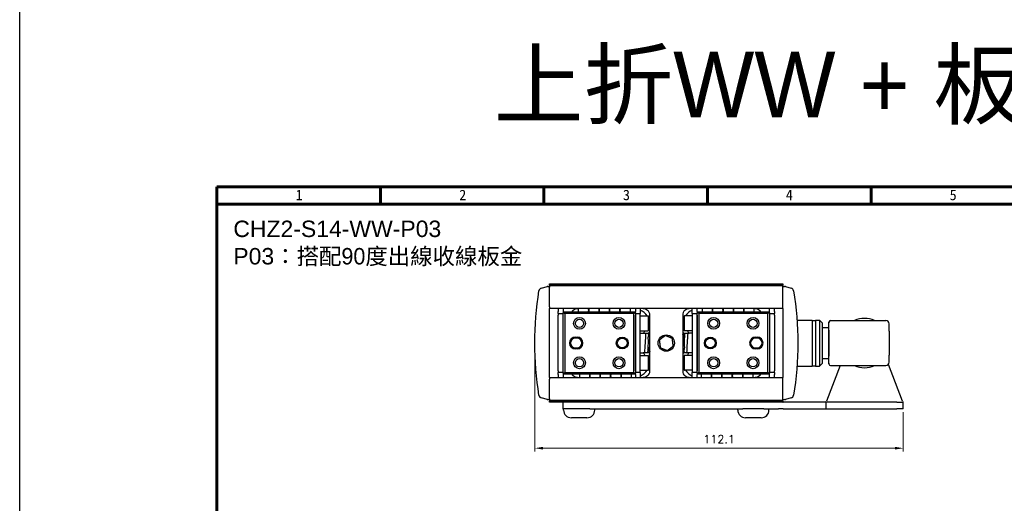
# Model space of a CAD drawing. Header units: millimetres. Extents: x 0 to 7391, y -1386 to 1502.
# Tile 95 of 127: x 6389 to 6689, y 405 to 552. Entities that reach past the tile are written whole.
import ezdxf

# ---------------------------------------------------------------- set-up
doc = ezdxf.new("R2010")
doc.units = ezdxf.units.MM
doc.header["$LTSCALE"] = 0.5
doc.layers.add('AM_5', color=3, linetype='Continuous', lineweight=25)
doc.layers.add('可見 (ISO)', color=7, linetype='Continuous', lineweight=25)
doc.layers.add('BORDER', color=7, linetype='Continuous')
doc.styles.get("Standard").update_dxf_attribs({"font": 'arial.ttf'})
doc.styles.add('尺寸標註', font='romans.shx', dxfattribs={"bigfont": 'CHINESET.SHX'})
doc.styles.add('標題欄', font='txt')
doc.dimstyles.new('CNS1$0', dxfattribs={"dimtxt": 2.5, "dimasz": 2.5, "dimexe": 1, "dimexo": 1, "dimgap": 1.5, "dimtad": 1, "dimtoh": 1, "dimdec": 1, "dimdsep": 46, "dimtxsty": '尺寸標註', "dimcen": 0, "dimclrd": 2, "dimclre": 2, "dimclrt": 1, "dimadec": 0, "dimazin": 2, "dimtp": 0.1, "dimtm": 0.1, "dimtfac": 0.71, "dimtdec": 1, "dimtmove": 0, "dimatfit": 0, "dimfxl": 0, "dimlwd": 13, "dimlwe": 13, "dimarcsym": 0})

# ---------------------------------------------------------------- blocks, each defined once
blk = doc.blocks.new('A4-英文圖框-橫式')
at = {"layer": 'BORDER', "color": 123, "linetype": 'Continuous', "lineweight": 60, "ltscale": 25.4}
for p, q in [((2201.45, 183.5), (2201.45, 188.79)), ((2251.2, 183.5), (2251.2, 188.79)), ((2300.95, 183.5), (2300.95, 188.79)), ((2350.7, 183.5), (2350.7, 188.79)), ((2151.7, 183.5), (2549.79, 183.5))]:
    blk.add_line(p, q, dxfattribs=at)
blk.add_lwpolyline([(2151.7, 188.79), (2555.09, 188.79), (2555.09, -95.06), (2151.7, -95.06)], close=True, dxfattribs=at)
at = {"color": 60, "style": '標題欄'}
for s, p in [('1', (2175.64, 184.72)), ('2', (2225.41, 184.72)), ('3', (2275.22, 184.72)), ('4', (2324.76, 184.72)), ('5', (2374.61, 184.72))]:
    blk.add_text(s, height=3.18, dxfattribs=at).set_placement(p)
blk = doc.blocks.new('*D959')
at = {"layer": 'AM_5', "color": 2, "linetype": 'ByBlock', "lineweight": 13}
for p, q in [((6546.15, 453.08), (6546.15, 421.08)), ((6658.25, 433.08), (6658.25, 421.08)), ((6548.65, 422.08), (6655.75, 422.08))]:
    blk.add_line(p, q, dxfattribs=at)
at = {"layer": 'AM_5', "color": 2}
for points in [[(6548.65, 422.5), (6548.65, 421.67), (6546.15, 422.08)], [(6655.75, 422.5), (6655.75, 421.67), (6658.25, 422.08)]]:
    blk.add_solid(points, dxfattribs=at)
at = {"layer": 'Defpoints', "color": 0}
for p in [(6546.15, 454.08), (6658.25, 434.08), (6658.25, 422.08)]:
    blk.add_point(p, dxfattribs=at)
at = {"layer": 'AM_5', "color": 1, "insert": (6602.2, 424.83), "char_height": 2.5, "attachment_point": 5, "style": '尺寸標註'}
blk.add_mtext('112.1', dxfattribs=at)

msp = doc.modelspace()

# ---------------------------------------------------------------- linework, layer by layer
at = {"color": 4}
msp.add_lwpolyline([(6389.429, 1459.353), (7391.21, 1459.353), (7391.21, -306.068), (6389.429, -306.068)], close=True, dxfattribs=at)
at = {"layer": '可見 (ISO)'}
for p, q in [((6548.148, 470.797), (6549.923, 471.273)), ((6550.129, 471.306), (6550.646, 471.333)), ((6550.646, 471.883), (6550.646, 472.083)), ((6550.646, 472.083), (6621.646, 472.083)), ((6550.646, 471.583), (6550.646, 471.883)), ((6550.646, 471.883), (6621.646, 471.883)), ((6550.646, 471.583), (6621.646, 471.583)), ((6550.646, 471.583), (6550.646, 471.083)), ((6550.646, 465.083), (6550.646, 471.083)), ((6621.646, 472.083), (6621.646, 471.883)), ((6621.646, 471.883), (6621.646, 471.583)), ((6621.646, 471.083), (6621.646, 471.583)), ((6621.646, 471.333), (6622.162, 471.306)), ((6621.646, 465.083), (6621.646, 471.083)), ((6622.369, 471.273), (6624.144, 470.797)), ((6550.646, 465.083), (6550.646, 464.583)), ((6621.646, 464.583), (6550.646, 464.583)), ((6550.646, 443.583), (6550.646, 464.583)), ((6553.245, 464.583), (6553.245, 463.637)), ((6554.745, 464.583), (6554.745, 463.637)), ((6576.745, 464.583), (6576.745, 463.637)), ((6578.245, 464.583), (6578.245, 463.637)), ((6594.046, 463.637), (6594.046, 464.583)), ((6595.546, 463.637), (6595.546, 464.583)), ((6617.546, 463.637), (6617.546, 464.583)), ((6619.046, 463.637), (6619.046, 464.583)), ((6621.646, 464.583), (6621.646, 465.083)), ((6621.646, 464.583), (6621.646, 443.583)), ((6546.466, 462.074), (6546.466, 462.074)), ((6553.245, 463.083), (6553.245, 463.637)), ((6553.245, 463.083), (6554.745, 463.083)), ((6553.245, 463.083), (6553.245, 462.583)), ((6553.245, 445.583), (6553.245, 462.583)), ((6554.745, 463.637), (6554.745, 463.283)), ((6554.745, 463.283), (6555.045, 463.583)), ((6554.745, 444.883), (6554.745, 463.283)), ((6554.745, 463.283), (6555.245, 463.076)), ((6554.745, 445.583), (6554.745, 462.583)), ((6555.045, 463.583), (6576.445, 463.583)), ((6555.253, 463.083), (6555.045, 463.583)), ((6555.253, 463.083), (6555.245, 463.076)), ((6555.245, 463.076), (6555.245, 445.09)), ((6576.238, 463.083), (6555.253, 463.083)), ((6576.238, 463.083), (6576.445, 463.583)), ((6576.245, 463.076), (6576.238, 463.083)), ((6576.245, 463.076), (6576.745, 463.283)), ((6576.245, 445.09), (6576.245, 463.076)), ((6576.445, 463.583), (6576.745, 463.283)), ((6576.745, 463.283), (6576.745, 463.637)), ((6576.745, 463.283), (6576.745, 444.883)), ((6576.745, 463.083), (6578.245, 463.083)), ((6576.745, 445.583), (6576.745, 462.583)), ((6578.245, 463.637), (6578.245, 463.083)), ((6578.245, 462.583), (6578.245, 463.083)), ((6578.245, 445.583), (6578.245, 462.583)), ((6578.245, 462.333), (6580.62, 462.333)), ((6580.745, 457.958), (6580.745, 462.208)), ((6581.146, 445.583), (6581.146, 462.583)), ((6591.146, 462.583), (6591.146, 445.583)), ((6591.546, 462.208), (6591.546, 457.958)), ((6594.046, 462.333), (6591.671, 462.333)), ((6594.046, 463.083), (6594.046, 463.637)), ((6594.046, 463.083), (6595.546, 463.083)), ((6594.046, 463.083), (6594.046, 462.583)), ((6594.046, 462.583), (6594.046, 445.583)), ((6595.546, 463.637), (6595.546, 463.283)), ((6595.546, 463.283), (6595.846, 463.583)), ((6595.546, 444.883), (6595.546, 463.283)), ((6596.046, 463.076), (6595.546, 463.283)), ((6595.546, 462.583), (6595.546, 445.583)), ((6595.846, 463.583), (6617.246, 463.583)), ((6595.846, 463.583), (6596.053, 463.083)), ((6596.053, 463.083), (6596.046, 463.076)), ((6596.046, 463.076), (6596.046, 445.09)), ((6617.039, 463.083), (6596.053, 463.083)), ((6617.246, 463.583), (6617.039, 463.083)), ((6617.046, 463.076), (6617.039, 463.083)), ((6617.546, 463.283), (6617.046, 463.076)), ((6617.046, 445.09), (6617.046, 463.076)), ((6617.246, 463.583), (6617.546, 463.283)), ((6617.546, 463.283), (6617.546, 463.637)), ((6617.546, 463.283), (6617.546, 444.883)), ((6617.546, 463.083), (6619.046, 463.083)), ((6617.546, 462.583), (6617.546, 445.583)), ((6619.046, 463.637), (6619.046, 463.083)), ((6619.046, 462.583), (6619.046, 463.083)), ((6619.046, 462.583), (6619.046, 445.583)), ((6546.282, 459.304), (6546.282, 459.304)), ((6546.299, 459.62), (6546.299, 459.62)), ((6546.3, 459.627), (6546.3, 459.627)), ((6546.305, 459.714), (6546.305, 459.714)), ((6546.335, 460.236), (6546.335, 460.236)), ((6625.9, 461.083), (6630.546, 461.083)), ((6630.546, 461.083), (6630.546, 447.083)), ((6630.546, 460.983), (6631.546, 460.983)), ((6631.546, 461.083), (6631.546, 447.083)), ((6631.546, 461.083), (6632.741, 461.083)), ((6632.741, 461.083), (6632.741, 447.083)), ((6633.546, 460.278), (6632.741, 461.083)), ((6633.546, 460.278), (6633.546, 447.888)), ((6633.546, 458.833), (6635.646, 458.833)), ((6635.646, 460.433), (6635.646, 460.244)), ((6635.646, 460.244), (6635.646, 460.433)), ((6635.646, 458.04), (6635.646, 460.244)), ((6635.646, 458.04), (6635.646, 460.244)), ((6636.146, 460.933), (6652.946, 460.933)), ((6653.946, 457.729), (6653.946, 459.933)), ((6546.159, 455.697), (6546.159, 455.697)), ((6558.495, 455.883), (6558.995, 455.883)), ((6558.995, 455.583), (6558.495, 455.583)), ((6578.245, 457.833), (6580.62, 457.833)), ((6578.245, 457.083), (6579.515, 457.083)), ((6579.515, 457.083), (6579.793, 457.083)), ((6579.852, 457.083), (6579.793, 457.083)), ((6579.852, 457.083), (6579.875, 457.083)), ((6579.852, 457.083), (6580.419, 457.083)), ((6580.419, 457.083), (6580.676, 457.083)), ((6580.72, 457.083), (6580.676, 457.083)), ((6580.72, 457.083), (6580.733, 457.083)), ((6580.72, 457.083), (6580.95, 457.083)), ((6591.342, 457.083), (6591.424, 457.083)), ((6591.424, 457.083), (6591.832, 457.083)), ((6594.046, 457.833), (6591.671, 457.833)), ((6591.831, 457.083), (6591.848, 457.083)), ((6591.897, 457.083), (6591.848, 457.083)), ((6591.897, 457.083), (6592.162, 457.083)), ((6592.162, 457.083), (6592.777, 457.083)), ((6592.777, 457.083), (6592.805, 457.083)), ((6592.869, 457.083), (6592.805, 457.083)), ((6592.869, 457.083), (6593.154, 457.083)), ((6594.046, 457.083), (6593.154, 457.083)), ((6613.296, 455.883), (6613.796, 455.883)), ((6613.796, 455.583), (6613.296, 455.583)), ((6635.646, 458.04), (6635.646, 450.125)), ((6635.646, 450.125), (6635.646, 458.04)), ((6653.946, 457.729), (6653.946, 450.437)), ((6558.495, 452.583), (6558.995, 452.583)), ((6613.296, 452.583), (6613.796, 452.583)), ((6546.183, 451.343), (6546.183, 451.343)), ((6546.193, 451.006), (6546.193, 451.006)), ((6558.995, 452.283), (6558.495, 452.283)), ((6578.245, 451.083), (6579.137, 451.083)), ((6578.245, 450.333), (6580.62, 450.333)), ((6579.422, 451.083), (6579.137, 451.083)), ((6579.422, 451.083), (6579.487, 451.083)), ((6579.514, 451.083), (6579.487, 451.083)), ((6580.13, 451.083), (6579.514, 451.083)), ((6580.395, 451.083), (6580.13, 451.083)), ((6580.395, 451.083), (6580.444, 451.083)), ((6580.46, 451.083), (6580.444, 451.083)), ((6580.868, 451.083), (6580.46, 451.083)), ((6580.745, 445.958), (6580.745, 450.208)), ((6580.95, 451.083), (6580.868, 451.083)), ((6591.572, 451.083), (6591.342, 451.083)), ((6591.546, 450.208), (6591.546, 445.958)), ((6591.572, 451.083), (6591.559, 451.083)), ((6591.572, 451.083), (6591.616, 451.083)), ((6591.873, 451.083), (6591.616, 451.083)), ((6594.046, 450.333), (6591.671, 450.333)), ((6592.44, 451.083), (6591.873, 451.083)), ((6592.44, 451.083), (6592.416, 451.083)), ((6592.44, 451.083), (6592.499, 451.083)), ((6592.777, 451.083), (6592.499, 451.083)), ((6594.046, 451.083), (6592.777, 451.083)), ((6613.796, 452.283), (6613.296, 452.283)), ((6635.646, 447.921), (6635.646, 450.125)), ((6635.646, 447.921), (6635.646, 450.125)), ((6653.946, 448.233), (6653.946, 450.437)), ((6546.269, 449.117), (6546.269, 449.117)), ((6546.378, 447.279), (6546.378, 447.279)), ((6546.415, 446.758), (6546.414, 446.758)), ((6546.421, 446.671), (6546.421, 446.671)), ((6546.422, 446.664), (6546.421, 446.664)), ((6625.9, 447.083), (6630.546, 447.083)), ((6630.546, 447.183), (6631.546, 447.183)), ((6631.546, 447.083), (6632.741, 447.083)), ((6633.546, 447.888), (6632.741, 447.083)), ((6633.546, 449.333), (6635.646, 449.333)), ((6639.023, 447.233), (6634.898, 436.387)), ((6635.646, 447.921), (6635.646, 447.733)), ((6635.646, 447.733), (6635.646, 447.921)), ((6636.146, 447.233), (6652.946, 447.233)), ((6657.993, 436.387), (6653.726, 447.607)), ((6550.646, 443.583), (6550.646, 443.083)), ((6550.646, 443.583), (6621.646, 443.583)), ((6553.245, 445.583), (6553.245, 445.083)), ((6554.745, 445.083), (6553.245, 445.083)), ((6553.245, 444.529), (6553.245, 445.083)), ((6553.245, 444.529), (6553.245, 443.583)), ((6554.745, 444.883), (6555.245, 445.09)), ((6555.045, 444.583), (6554.745, 444.883)), ((6554.745, 444.883), (6554.745, 444.529)), ((6554.745, 444.529), (6554.745, 443.583)), ((6555.045, 444.583), (6555.253, 445.083)), ((6576.445, 444.583), (6555.045, 444.583)), ((6555.245, 445.09), (6555.253, 445.083)), ((6555.253, 445.083), (6576.238, 445.083)), ((6576.238, 445.083), (6576.245, 445.09)), ((6576.445, 444.583), (6576.238, 445.083)), ((6576.245, 445.09), (6576.745, 444.883)), ((6576.745, 444.883), (6576.445, 444.583)), ((6578.245, 445.083), (6576.745, 445.083)), ((6576.745, 444.529), (6576.745, 444.883)), ((6576.745, 444.529), (6576.745, 443.583)), ((6578.245, 445.833), (6580.62, 445.833)), ((6578.245, 445.083), (6578.245, 445.583)), ((6578.245, 445.083), (6578.245, 444.529)), ((6578.245, 444.529), (6578.245, 443.583)), ((6594.046, 445.833), (6591.671, 445.833)), ((6594.046, 445.583), (6594.046, 445.083)), ((6595.546, 445.083), (6594.046, 445.083)), ((6594.046, 444.529), (6594.046, 445.083)), ((6594.046, 443.583), (6594.046, 444.529)), ((6596.046, 445.09), (6595.546, 444.883)), ((6595.846, 444.583), (6595.546, 444.883)), ((6595.546, 444.883), (6595.546, 444.529)), ((6595.546, 443.583), (6595.546, 444.529)), ((6596.053, 445.083), (6595.846, 444.583)), ((6617.246, 444.583), (6595.846, 444.583)), ((6596.046, 445.09), (6596.053, 445.083)), ((6596.053, 445.083), (6617.039, 445.083)), ((6617.039, 445.083), (6617.046, 445.09)), ((6617.039, 445.083), (6617.246, 444.583)), ((6617.546, 444.883), (6617.046, 445.09)), ((6617.546, 444.883), (6617.246, 444.583)), ((6619.046, 445.083), (6617.546, 445.083)), ((6617.546, 444.529), (6617.546, 444.883)), ((6617.546, 443.583), (6617.546, 444.529)), ((6619.046, 445.083), (6619.046, 445.583)), ((6619.046, 445.083), (6619.046, 444.529)), ((6619.046, 443.583), (6619.046, 444.529)), ((6621.646, 443.083), (6621.646, 443.583)), ((6550.646, 437.083), (6550.646, 443.083)), ((6621.646, 437.083), (6621.646, 443.083)), ((6549.923, 436.893), (6548.148, 437.368)), ((6624.144, 437.368), (6622.369, 436.893)), ((6550.646, 436.833), (6550.129, 436.86)), ((6550.646, 437.083), (6550.646, 436.583)), ((6621.646, 436.583), (6550.646, 436.583)), ((6550.646, 436.283), (6550.646, 436.583)), ((6550.646, 436.083), (6550.646, 436.283)), ((6621.646, 436.283), (6550.646, 436.283)), ((6621.646, 436.083), (6550.646, 436.083)), ((6554.646, 436.083), (6554.646, 434.083)), ((6621.646, 436.583), (6621.646, 437.083)), ((6622.162, 436.86), (6621.646, 436.833)), ((6621.646, 436.583), (6621.646, 436.283)), ((6621.646, 436.283), (6621.646, 436.083)), ((6621.646, 436.083), (6621.732, 436.083)), ((6634.646, 436.083), (6621.732, 436.083)), ((6656.246, 436.083), (6634.646, 436.083)), ((6634.646, 436.083), (6634.646, 434.083)), ((6656.246, 436.083), (6658.246, 436.083)), ((6658.246, 434.083), (6658.246, 436.083)), ((6556.421, 434.083), (6554.646, 434.083)), ((6554.896, 433.703), (6554.896, 434.083)), ((6562.857, 434.083), (6556.421, 434.083)), ((6562.857, 434.083), (6609.435, 434.083)), ((6564.396, 433.703), (6564.396, 434.083)), ((6607.896, 433.703), (6607.896, 434.083)), ((6615.857, 434.083), (6609.435, 434.083)), ((6615.857, 434.083), (6620.317, 434.083)), ((6617.396, 433.703), (6617.396, 434.083)), ((6621.732, 434.083), (6620.317, 434.083)), ((6621.732, 434.083), (6634.646, 434.083)), ((6634.646, 434.083), (6656.246, 434.083)), ((6658.246, 434.083), (6656.246, 434.083)), ((6562.026, 431.333), (6557.266, 431.333)), ((6615.026, 431.333), (6610.266, 431.333))]:
    msp.add_line(p, q, dxfattribs=at)
for centre, radius in [((6559.745, 460.083), 1.8), ((6559.745, 460.083), 1.25), ((6571.745, 460.083), 1.8), ((6571.745, 460.083), 1.25), ((6600.546, 460.083), 1.8), ((6600.546, 460.083), 1.25), ((6612.546, 460.083), 1.8), ((6612.546, 460.083), 1.25), ((6572.745, 454.083), 1.8), ((6572.745, 454.083), 1.5), ((6586.146, 454.083), 2.5), ((6599.546, 454.083), 1.8), ((6599.546, 454.083), 1.5), ((6559.745, 448.083), 1.8), ((6571.745, 448.083), 1.8), ((6600.546, 448.083), 1.8), ((6612.546, 448.083), 1.8), ((6559.745, 448.083), 1.25), ((6571.745, 448.083), 1.25), ((6600.546, 448.083), 1.25), ((6612.546, 448.083), 1.25)]:
    msp.add_circle(centre, radius, dxfattribs=at)
for centre, radius, start, end in [((6548.406, 469.831), 1, 105, 170.84665), ((6550.182, 470.307), 1, 93, 105), ((6622.11, 470.307), 1, 75, 87), ((6623.885, 469.831), 1, 9.15335, 75), ((6560.949, 464.09), 1.587, 161.93, 198.64735), ((6560.949, 464.09), 1.587, 341.35265, 18.07), ((6564.124, 464.09), 1.587, 161.93, 198.64735), ((6564.124, 464.09), 1.587, 341.35265, 18.07), ((6565.646, 459.583), 5, 90, 90.14381), ((6567.299, 464.09), 1.587, 161.93, 198.64735), ((6567.299, 464.09), 1.587, 341.35265, 18.07), ((6570.474, 464.083), 1.587, 161.64156, 198.35844), ((6570.474, 464.083), 1.587, 341.64156, 18.35844), ((6573.649, 464.083), 1.587, 161.64156, 198.35844), ((6573.649, 464.083), 1.587, 341.64156, 18.35844), ((6576.146, 459.583), 5, 83.11234, 90), ((6596.146, 459.583), 5, 90, 96.88766), ((6598.643, 464.09), 1.587, 161.93, 198.64735), ((6598.643, 464.09), 1.587, 341.35265, 18.07), ((6601.818, 464.09), 1.587, 161.93, 198.64735), ((6601.818, 464.09), 1.587, 341.35265, 18.07), ((6604.993, 464.083), 1.587, 161.64156, 198.35844), ((6604.993, 464.083), 1.587, 341.64156, 18.35844), ((6608.168, 464.083), 1.587, 161.64156, 198.35844), ((6606.646, 459.583), 5, 89.8276, 90), ((6608.168, 464.083), 1.587, 341.64156, 18.35844), ((6611.343, 464.083), 1.587, 161.64156, 198.35844), ((6611.343, 464.083), 1.587, 341.64156, 18.35844), ((6559.146, 462.583), 2, 131.40962, 150), ((6576.146, 459.583), 5, 33.36701, 65.17027), ((6579.146, 462.583), 2, 0, 48.59038), ((6580.62, 462.208), 0.125, 0, 90), ((6576.146, 459.583), 5, 0, 23.08517), ((6593.146, 462.583), 2, 131.40962, 180), ((6596.146, 459.583), 5, 156.91483, 180), ((6591.671, 462.208), 0.125, 90, 180), ((6596.146, 459.583), 5, 114.82973, 146.63299), ((6613.146, 462.583), 2, 30, 48.59038), ((6646.446, 454.083), 7.5, 65.97014, 114.02986), ((6586.146, 454.083), 8, 129.14158, 132.45789), ((6586.146, 454.083), 7.5, 131.81852, 136.05872), ((6586.146, 454.083), 7.5, 43.94128, 48.18148), ((6586.146, 454.083), 8, 47.54211, 50.85842), ((6636.146, 460.433), 0.5, 90, 180), ((6652.946, 459.933), 1, 0, 90), ((6558.495, 454.083), 1.8, 90, 270), ((6558.495, 454.083), 1.5, 90, 270), ((6558.995, 454.083), 1.8, 270, 90), ((6558.995, 454.083), 1.5, 270, 90), ((6586.146, 454.083), 7.5, 150, 156.42182), ((6580.62, 457.958), 0.125, 270, 0), ((6591.671, 457.958), 0.125, 180, 270), ((6586.146, 454.083), 7.5, 23.57818, 30), ((6613.296, 454.083), 1.8, 90, 270), ((6613.296, 454.083), 1.5, 90, 270), ((6613.796, 454.083), 1.8, 270, 90), ((6613.796, 454.083), 1.5, 270, 90), ((6586.146, 454.083), 7.5, 203.57818, 210), ((6580.62, 450.208), 0.125, 0, 90), ((6591.671, 450.208), 0.125, 90, 180), ((6586.146, 454.083), 7.5, 330, 336.42182), ((6586.146, 454.083), 7.5, 223.94128, 228.18148), ((6576.146, 448.583), 5, 336.91483, 0), ((6586.146, 454.083), 8, 227.54211, 230.85842), ((6596.146, 448.583), 5, 180, 203.08517), ((6586.146, 454.083), 7.5, 311.81852, 316.05872), ((6586.146, 454.083), 8, 309.14158, 312.45789), ((6636.146, 447.733), 0.5, 180, 270), ((6646.446, 454.083), 7.5, 245.97014, 294.02986), ((6652.946, 448.233), 1, 270, 0), ((6559.146, 445.583), 2, 210, 228.59038), ((6561.288, 444.09), 1.587, 161.93, 198.64735), ((6561.288, 444.09), 1.587, 341.35265, 18.07), ((6565.646, 448.583), 5, 235.78497, 236.76885), ((6564.463, 444.09), 1.587, 161.93, 198.64735), ((6564.463, 444.09), 1.587, 341.35265, 18.07), ((6567.638, 444.09), 1.587, 161.93, 198.64735), ((6567.638, 444.09), 1.587, 341.35265, 18.07), ((6570.813, 444.083), 1.587, 161.64156, 198.35844), ((6570.813, 444.083), 1.587, 341.64156, 18.35844), ((6573.988, 444.083), 1.587, 161.64156, 198.35844), ((6573.988, 444.083), 1.587, 341.64156, 18.35844), ((6576.146, 448.583), 5, 270, 276.88766), ((6576.146, 448.583), 5, 294.82973, 326.63299), ((6579.146, 445.583), 2, 311.40962, 0), ((6580.62, 445.958), 0.125, 270, 0), ((6593.146, 445.583), 2, 180, 228.59038), ((6591.671, 445.958), 0.125, 180, 270), ((6596.146, 448.583), 5, 213.36701, 245.17027), ((6596.146, 448.583), 5, 263.11234, 270), ((6598.304, 444.09), 1.587, 161.93, 198.64735), ((6598.304, 444.09), 1.587, 341.35265, 18.07), ((6601.479, 444.09), 1.587, 161.93, 198.64735), ((6601.479, 444.09), 1.587, 341.35265, 18.07), ((6604.654, 444.083), 1.587, 161.64156, 198.35844), ((6604.654, 444.083), 1.587, 341.64156, 18.35844), ((6607.829, 444.083), 1.587, 161.64156, 198.35844), ((6607.829, 444.083), 1.587, 341.64156, 18.35844), ((6606.646, 448.583), 5, 303.21265, 304.24436), ((6611.004, 444.083), 1.587, 161.64156, 198.35844), ((6611.004, 444.083), 1.587, 341.64156, 18.35844), ((6613.146, 445.583), 2, 311.40962, 330), ((6548.406, 438.334), 1, 189.15335, 255), ((6623.885, 438.334), 1, 285, 350.84665), ((6550.182, 437.858), 1, 255, 267), ((6622.11, 437.858), 1, 273, 285), ((6557.266, 433.703), 2.37, 180, 270), ((6562.026, 433.703), 2.37, 270, 0), ((6610.266, 433.703), 2.37, 180, 270), ((6615.026, 433.703), 2.37, 270, 0)]:
    msp.add_arc(centre, radius, start, end, dxfattribs=at)
for centre, major_axis, start_param, end_param in [((6634.646, 438.083), (0, 2), 3.1416258, 3.700683), ((6658.246, 438.083), (0, -2), 5.724095, 6.2831522)]:
    msp.add_ellipse(centre, major_axis=major_axis, ratio=0.2378788, start_param=start_param, end_param=end_param, dxfattribs=at)
for points, knots in [([(6547.419, 438.175), (6546.572, 443.432), (6546.146, 448.758), (6546.146, 459.408), (6546.572, 464.733), (6547.419, 469.99)], [2.98183652, 2.98183652, 2.98183652, 2.98183652, 3.14159265, 3.14159265, 3.30134879, 3.30134879, 3.30134879, 3.30134879]), ([(6624.872, 469.99), (6625.72, 464.733), (6626.146, 459.408), (6626.146, 448.758), (6625.72, 443.432), (6624.872, 438.175)], [2.98183652, 2.98183652, 2.98183652, 2.98183652, 3.14159265, 3.14159265, 3.30134879, 3.30134879, 3.30134879, 3.30134879]), ([(6557.823, 464.083), (6558.01, 464.248), (6558.226, 464.375), (6558.683, 464.544), (6558.923, 464.583), (6559.146, 464.583)], [0.32539106, 0.32539106, 0.32539106, 0.32539106, 0.40021038, 0.40021038, 0.4750297, 0.4750297, 0.4750297, 0.4750297]), ([(6579.146, 464.583), (6579.369, 464.583), (6579.609, 464.544), (6580.066, 464.375), (6580.282, 464.248), (6580.469, 464.083)], [0, 0, 0, 0, 0.07481932, 0.07481932, 0.14963864, 0.14963864, 0.14963864, 0.14963864]), ([(6591.823, 464.083), (6592.01, 464.248), (6592.226, 464.375), (6592.683, 464.544), (6592.923, 464.583), (6593.146, 464.583)], [0.32539106, 0.32539106, 0.32539106, 0.32539106, 0.40021038, 0.40021038, 0.4750297, 0.4750297, 0.4750297, 0.4750297]), ([(6613.146, 464.583), (6613.369, 464.583), (6613.609, 464.544), (6614.066, 464.375), (6614.282, 464.248), (6614.469, 464.083)], [0, 0, 0, 0, 0.07481932, 0.07481932, 0.14963864, 0.14963864, 0.14963864, 0.14963864]), ([(6580.61, 455.386), (6580.654, 455.863), (6580.752, 456.249), (6580.921, 456.798), (6581.024, 457.065), (6581.146, 457.322)], [0, 0, 0, 0, 0.14380212, 0.14380212, 0.29067809, 0.29067809, 0.29067809, 0.29067809]), ([(6580.713, 456.629), (6580.814, 456.846), (6580.929, 457.056), (6581.085, 457.307), (6581.115, 457.353), (6581.146, 457.399)], [-13.910065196, -13.910065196, -13.910065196, -13.910065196, -13.837646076, -13.837646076, -13.820911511, -13.820911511, -13.820911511, -13.820911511]), ([(6591.146, 457.399), (6591.256, 457.234), (6591.357, 457.063), (6591.58, 456.642), (6591.692, 456.389), (6591.786, 456.129)], [-14.52132462, -14.52132462, -14.52132462, -14.52132462, -14.46126928, -14.46126928, -14.37773734, -14.37773734, -14.37773734, -14.37773734]), ([(6591.739, 455.113), (6591.736, 455.129), (6591.732, 455.146), (6591.729, 455.163), (6591.721, 455.206), (6591.712, 455.249), (6591.702, 455.294), (6591.683, 455.383), (6591.66, 455.476), (6591.634, 455.572), (6591.631, 455.584), (6591.627, 455.596), (6591.624, 455.609), (6591.622, 455.615), (6591.62, 455.622), (6591.62, 455.625), (6591.615, 455.64), (6591.611, 455.657), (6591.605, 455.674), (6591.597, 455.701), (6591.588, 455.731), (6591.579, 455.764), (6591.519, 455.956), (6591.424, 456.232), (6591.259, 456.571), (6591.245, 456.6), (6591.231, 456.628), (6591.216, 456.658), (6591.213, 456.665), (6591.209, 456.672), (6591.205, 456.679), (6591.203, 456.683), (6591.201, 456.687), (6591.199, 456.69), (6591.198, 456.694), (6591.195, 456.699), (6591.194, 456.701), (6591.189, 456.711), (6591.183, 456.721), (6591.178, 456.731), (6591.167, 456.752), (6591.157, 456.772), (6591.146, 456.792)], [0.902768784, 0.902768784, 0.902768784, 0.902768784, 0.903136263, 0.903136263, 0.903136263, 0.904066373, 0.904066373, 0.904066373, 0.905926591, 0.905926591, 0.905926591, 0.906159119, 0.906159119, 0.906159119, 0.906275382, 0.906275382, 0.906275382, 0.906856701, 0.906856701, 0.906856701, 0.90778681, 0.90778681, 0.90778681, 0.913367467, 0.913367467, 0.913367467, 0.913832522, 0.913832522, 0.913832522, 0.913948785, 0.913948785, 0.913948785, 0.914006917, 0.914006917, 0.914006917, 0.914065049, 0.914065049, 0.914065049, 0.914297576, 0.914297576, 0.914297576, 0.914765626, 0.914765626, 0.914765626, 0.914765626]), ([(6580.553, 453.053), (6580.556, 453.036), (6580.559, 453.019), (6580.563, 453.002), (6580.571, 452.96), (6580.58, 452.916), (6580.589, 452.872), (6580.609, 452.782), (6580.631, 452.69), (6580.658, 452.593), (6580.661, 452.581), (6580.664, 452.569), (6580.668, 452.557), (6580.669, 452.551), (6580.671, 452.544), (6580.672, 452.541), (6580.676, 452.525), (6580.681, 452.509), (6580.686, 452.492), (6580.694, 452.464), (6580.703, 452.434), (6580.713, 452.402), (6580.773, 452.209), (6580.867, 451.933), (6581.033, 451.594), (6581.046, 451.566), (6581.061, 451.537), (6581.075, 451.508), (6581.079, 451.501), (6581.083, 451.493), (6581.087, 451.486), (6581.088, 451.482), (6581.09, 451.479), (6581.092, 451.475), (6581.094, 451.471), (6581.097, 451.467), (6581.098, 451.464), (6581.103, 451.454), (6581.108, 451.444), (6581.114, 451.434), (6581.124, 451.414), (6581.135, 451.394), (6581.146, 451.374)], [0.902768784, 0.902768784, 0.902768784, 0.902768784, 0.903136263, 0.903136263, 0.903136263, 0.904066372, 0.904066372, 0.904066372, 0.905926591, 0.905926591, 0.905926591, 0.906159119, 0.906159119, 0.906159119, 0.906275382, 0.906275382, 0.906275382, 0.906856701, 0.906856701, 0.906856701, 0.90778681, 0.90778681, 0.90778681, 0.913367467, 0.913367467, 0.913367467, 0.913832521, 0.913832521, 0.913832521, 0.913948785, 0.913948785, 0.913948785, 0.914006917, 0.914006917, 0.914006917, 0.914065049, 0.914065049, 0.914065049, 0.914297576, 0.914297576, 0.914297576, 0.914765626, 0.914765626, 0.914765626, 0.914765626]), ([(6591.681, 452.78), (6591.637, 452.302), (6591.54, 451.917), (6591.371, 451.367), (6591.268, 451.101), (6591.146, 450.843)], [0, 0, 0, 0, 0.14382172, 0.14382172, 0.29076264, 0.29076264, 0.29076264, 0.29076264]), ([(6581.146, 450.766), (6581.049, 450.911), (6580.959, 451.061), (6580.732, 451.479), (6580.608, 451.754), (6580.506, 452.036)], [-14.52949869, -14.52949869, -14.52949869, -14.52949869, -14.47665459, -14.47665459, -14.38576308, -14.38576308, -14.38576308, -14.38576308]), ([(6591.579, 451.536), (6591.477, 451.32), (6591.363, 451.109), (6591.206, 450.859), (6591.176, 450.812), (6591.146, 450.766)], [-13.902400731, -13.902400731, -13.902400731, -13.902400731, -13.830047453, -13.830047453, -13.8133146, -13.8133146, -13.8133146, -13.8133146]), ([(6559.146, 443.583), (6558.923, 443.583), (6558.683, 443.622), (6558.226, 443.79), (6558.01, 443.918), (6557.823, 444.083)], [0, 0, 0, 0, 0.07481932, 0.07481932, 0.14963864, 0.14963864, 0.14963864, 0.14963864]), ([(6580.469, 444.083), (6580.282, 443.918), (6580.066, 443.79), (6579.609, 443.622), (6579.369, 443.583), (6579.146, 443.583)], [0.32539106, 0.32539106, 0.32539106, 0.32539106, 0.40021038, 0.40021038, 0.4750297, 0.4750297, 0.4750297, 0.4750297]), ([(6593.146, 443.583), (6592.923, 443.583), (6592.683, 443.622), (6592.226, 443.79), (6592.01, 443.918), (6591.823, 444.083)], [0, 0, 0, 0, 0.07481932, 0.07481932, 0.14963864, 0.14963864, 0.14963864, 0.14963864]), ([(6614.469, 444.083), (6614.282, 443.918), (6614.066, 443.79), (6613.609, 443.622), (6613.369, 443.583), (6613.146, 443.583)], [0.32539106, 0.32539106, 0.32539106, 0.32539106, 0.40021038, 0.40021038, 0.4750297, 0.4750297, 0.4750297, 0.4750297])]:
    msp.add_open_spline(points, degree=3, knots=knots, dxfattribs=at)
for points in [[(6579.875, 457.083), (6579.76, 455.083), (6579.64, 453.083), (6579.514, 451.083)], [(6581.146, 453.716), (6580.874, 454.234), (6580.693, 454.802), (6580.61, 455.386)], [(6580.733, 457.083), (6580.716, 456.687), (6580.699, 456.291), (6580.681, 455.895)], [(6591.643, 453.012), (6591.704, 454.369), (6591.766, 455.726), (6591.831, 457.083)], [(6592.416, 451.083), (6592.532, 453.083), (6592.652, 455.083), (6592.777, 457.083)], [(6580.648, 455.153), (6580.588, 453.796), (6580.525, 452.44), (6580.46, 451.083)], [(6591.146, 454.45), (6591.418, 453.931), (6591.599, 453.364), (6591.681, 452.78)], [(6591.559, 451.083), (6591.576, 451.478), (6591.593, 451.874), (6591.61, 452.27)]]:
    msp.add_open_spline(points, degree=3, dxfattribs=at)
for points in [[(6585.846, 456.373), (6584.93, 455.67), (6584.013, 454.968)], [(6587.979, 455.487), (6586.913, 455.93), (6585.846, 456.373)], [(6588.279, 453.197), (6588.129, 454.342), (6587.979, 455.487)], [(6584.013, 454.968), (6584.163, 453.823), (6584.313, 452.678)], [(6584.313, 452.678), (6585.379, 452.236), (6586.445, 451.793)], [(6586.445, 451.793), (6587.362, 452.495), (6588.279, 453.197)]]:
    msp.add_rational_spline(points, [1.27627944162, 1.47372055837, 1.27627944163], degree=2, dxfattribs=at)

# ---------------------------------------------------------------- block references
msp.add_blockref('A4-英文圖框-橫式', (4297.732, 312.848))

# ---------------------------------------------------------------- texts
at = {"color": 7, "insert": (6651.124, 531.642), "char_height": 20, "attachment_point": 5}
msp.add_mtext_dynamic_manual_height_columns('{\\fPMingLiU|b0|i0|c136|p18;上折WW + 板金P03}', width=289.56, gutter_width=12.5, heights=[0], dxfattribs=at)
at = {"insert": (6454.429, 491.346), "char_height": 5, "attachment_point": 1}
msp.add_mtext_dynamic_manual_height_columns('CHZ2-S14-WW-P03\\PP03{\\fPMingLiU|b0|i0|c136|p18;：搭配90度出線收線板金}', width=97.72052, gutter_width=1, heights=[24.131], dxfattribs=at)

# ---------------------------------------------------------------- dimensions: what is measured, and where the dimension line sits
at = {"layer": 'AM_5'}
dim = msp.add_linear_dim(base=(6658.246, 422.083), p1=(6546.146, 454.083), p2=(6658.246, 434.083), dimstyle='CNS1$0', override={"dimdec": 1, "dimarcsym": 1}, dxfattribs=at)
dim.commit()
dim.dimension.update_dxf_attribs({"geometry": '*D959', "text_midpoint": (6602.196, 424.833)})

doc.saveas('drawing.dxf')
